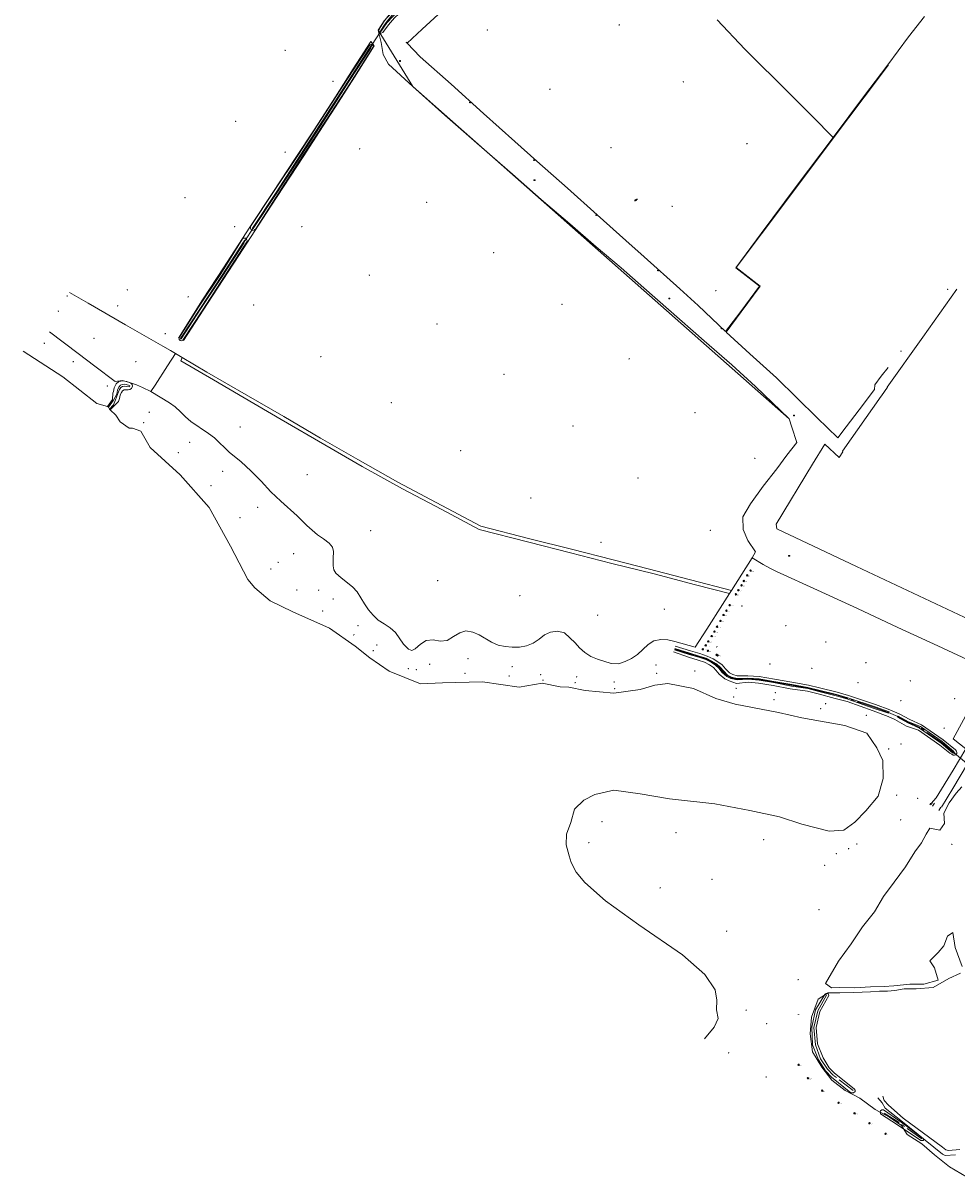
# Model space of a CAD drawing. Header units: metres. Extents: x 201324 to 204859, y 395661 to 398070.
# Tile 1 of 30: x 202168 to 202693, y 395944 to 396593. Entities that reach past the tile are written whole.
import ezdxf
from ezdxf.enums import TextEntityAlignment as Align

# ---------------------------------------------------------------- set-up
doc = ezdxf.new("R2010")
doc.units = ezdxf.units.M
doc.linetypes.add('AM-AS', pattern=[16, 10, -2, 2, -2])
for name, color, linetype, lineweight in [('B-ME-AM-AS_WATERGANG_SLOOT-G', 10, 'AM-AS', 18), ('B-ME-GR-BEPLANTING_CULTUUR-G', 90, 'Continuous', 18), ('B-ME-GR-BOOM-S', 90, 'Continuous', 25), ('B-ME-GW-TALUD_KRUIN-G', 90, 'Continuous', 18), ('B-ME-GW-TALUD_TEEN-G', 90, 'Continuous', 18), ('B-ME-GW-WATERGANG_SLOOT-G', 90, 'Continuous', 18), ('B-ME-IE-MEUBILAIR_WEGMEUBILAIR_PAAL-S', 7, 'Continuous', 25), ('B-ME-IE-TERREINAFSCHEIDING_KUNSTMATIG_HEKWERK-G', 20, 'IE-TERREINAFSCHEIDING-KUNSTMATIG', 18), ('B-ME-IE-TERREINAFSCHEIDING_KUNSTMATIG_HEKWERK_RASTER-G', 30, 'IE-TERREINAFSCHEIDING-KUNSTMATIG', 18), ('B-ME-KW-KUNSTWERK_DUIKER-S', 170, 'Continuous', 25), ('B-ME-MO-ONDERZOEK_PEILBUIS-S', 150, 'Continuous', 25), ('B-ME-OG-HOOGTEPUNT-S', 7, 'Continuous', 25), ('B-ME-VW-HECTOMETRERING-S', 7, 'Continuous', 25), ('B-ME-WH-DUIKER-G', 150, 'Continuous', 18)]:
    doc.layers.add(name, color=color, linetype=linetype, lineweight=lineweight)
doc.styles.add('NLCS-ISO', font='txt', dxfattribs={"height": 1.8})
doc.styles.add('NLCS-ISO-ANNOTATIVE-T18', font='txt', dxfattribs={"height": 1.8})
doc.linetypes.add('IE-TERREINAFSCHEIDING-KUNSTMATIG', pattern='A,4,[82,NLCS.SHX,S=0.75,R=90,X=0,Y=0],4,-2', length=10)

# ---------------------------------------------------------------- blocks, each defined once
blk = doc.blocks.new('SKW-DUIKER-SO')
at = {"color": 0, "linetype": 'ByBlock', "lineweight": 18}
for points in [[(-1.7, 0.8), (-0.8, 0), (-1.7, -0.8)], [(-0.8, 0), (0.8, 0)], [(1.7, 0.8), (0.8, 0), (1.7, -0.8)]]:
    blk.add_lwpolyline(points, dxfattribs=at)
blk = doc.blocks.new('SOG-HOOGTEPUNT-SO')
for p, q in [((-0.5, 0), (0.5, 0)), ((0, 0.5), (0, -0.5))]:
    blk.add_line(p, q)
blk = doc.blocks.new('SVW-HECTOMETERPAAL-SO')
at = {"lineweight": 18}
blk.add_lwpolyline([(-1.4, -1), (1.4, -1, 0.414214), (1.6, -0.9), (1.6, 0.9, 0.414214), (1.4, 1), (-1.4, 1, 0.414214), (-1.6, 0.9), (-1.6, -0.9, 0.414214)], format="xyb", close=True, dxfattribs=at)
at = {"lineweight": 18, "style": 'NLCS-ISO'}
blk.add_text('hm', height=1.8, dxfattribs=at).set_placement((0, 0), align=Align.MIDDLE_CENTER)
blk = doc.blocks.new('SIE-WEG_PAAL_BETON')
for radius in [0.188, 0.0938]:
    blk.add_circle((0, 0), radius)
blk = doc.blocks.new('B-SMO-BODEM_PEILBUIS_1FILTER_DERDEN-SO')
h = blk.add_hatch(color=256)
h.paths.add_polyline_path([(0.3, 0.3, 0.674735), (-0.5, 0, 0.205372), (-0.3, -0.3)])
h.paths.add_polyline_path([(0.5, 0, 0.194219), (0.3, 0.3), (-0.3, -0.3, 0.659239)])
at = {"color": 0, "linetype": 'Continuous'}
blk.add_line((2.6, 2.5), (4.6, 2.5), dxfattribs=at)
at = {"color": 0, "linetype": 'Continuous', "flags": 128}
for points in [[(1.1, 1), (2.6, 2.5)], [(-2.3, -2.4), (-1, -1.1)]]:
    blk.add_lwpolyline(points, dxfattribs=at)
at = {"color": 0, "linetype": 'Continuous'}
for radius in [1.5, 0.475]:
    blk.add_circle((0, 0), radius, dxfattribs=at)
at = {"style": 'NLCS-ISO'}
blk.add_attdef('NR', (3, -1.6), '', height=2.5, dxfattribs=at)
blk = doc.blocks.new('SGR-BOOM_NUMMER-SO')
at = {"linetype": 'ByBlock', "lineweight": 18}
h = blk.add_hatch(color=0, dxfattribs=at)
h.dxf.hatch_style = 1
edge = h.paths.add_edge_path()
edge.add_arc((0, 0), 0.25, 0, 360)
at = {"color": 0, "linetype": 'ByBlock', "lineweight": 18}
for radius in [2, 0.25]:
    blk.add_circle((0, 0), radius, dxfattribs=at)
at = {"color": 0, "linetype": 'ByBlock', "lineweight": -2, "style": 'NLCS-ISO-ANNOTATIVE-T18'}
for tag, p in [('SOORT', (2.5, -2.8)), ('DIAMETER', (2.5, -5.3))]:
    blk.add_attdef(tag, p, '', height=1.8, dxfattribs=at)
blk = doc.blocks.new('SIE-WEG_PAAL_ALGEMEEN_TYPE_01-SO')
h = blk.add_hatch(color=256)
edge = h.paths.add_edge_path()
edge.add_arc((0, 0), 0.188, 0, 360)
at = {"ltscale": 0.5}
blk.add_circle((0, 0), 0.188, dxfattribs=at)

msp = doc.modelspace()

# ---------------------------------------------------------------- linework, layer by layer
at = {"layer": 'B-ME-AM-AS_WATERGANG_SLOOT-G'}
for points in [[(202654.48, 396204.76, 11.3), (202646.55, 396207.56, 11.36), (202631.62, 396212.77, 11.39), (202625.02, 396214.68, 11.5), (202615.25, 396217.04, 11.41), (202608.98, 396218.59, 11.48), (202599.92, 396220.12, 11.39), (202589.92, 396221.99, 11.4), (202581.64, 396223.36, 11.45), (202575.45, 396223.87, 11.42), (202569.27, 396223.56, 11.4), (202566.01, 396224.29, 11.39), (202563.84, 396225.52, 11.47), (202561.08, 396227.82, 11.42), (202559.33, 396229.99, 11.44), (202557.54, 396231.79, 11.47), (202554.96, 396233.44, 11.42), (202551.86, 396235.02, 11.48), (202547.94, 396236.33, 11.46), (202542.48, 396237.81, 11.4), (202534.24, 396240.47, 11.52)], [(202659.71, 396202.54, 11.49), (202654.48, 396204.76, 11.3)], [(202691.32, 396182.08, 11.41), (202690.77, 396182.61, 11.46), (202684.3, 396188.01, 11.44), (202672.04, 396196.42, 11.47), (202665.46, 396199.32, 11.47), (202659.71, 396202.54, 11.49)], [(202634.62, 395992.18, 13.13), (202623.39, 396000.85, 12.85), (202620.18, 396004.24, 12.84), (202616.16, 396010.16, 12.83), (202613.42, 396017.85, 12.79), (202612.51, 396027.67, 12.74), (202614.79, 396037.03, 12.73), (202619.72, 396046.13, 12.93)], [(202673.13, 395965, 13.15), (202660.36, 395974.19, 12.97), (202651.35, 395979.99, 13.04)]]:
    msp.add_polyline3d(points, dxfattribs=at)
at = {"layer": 'B-ME-GR-BEPLANTING_CULTUUR-G'}
for points in [[(202695.74, 396162.93, 12.68), (202692.46, 396159.4, 12.82), (202688.64, 396153.98, 12.98), (202685.64, 396148.21, 12.93), (202685.94, 396142.34, 12.13), (202683.29, 396138.59, 12.07), (202677.72, 396139.87, 12.07), (202675.55, 396136.33, 12.16), (202672.98, 396131.59, 12.89), (202669.32, 396126.46, 13.51), (202664.04, 396117.98, 13.71), (202657.64, 396109.5, 13.59), (202651.56, 396101.36, 13.63), (202646.49, 396092.75, 13.65), (202639.81, 396084.22, 13.66), (202633.43, 396074.78, 13.7), (202626.3, 396065.08, 13.67), (202618.98, 396052.52, 13.54), (202622.47, 396049.97, 13.12), (202626.7, 396050.09, 12.69), (202635.53, 396049.96, 12.37), (202644.27, 396050.56, 12.46), (202652.04, 396050.73, 12.49), (202657.44, 396051.07, 12.2), (202666.36, 396051.99, 12.31), (202674.36, 396052.15, 12.24), (202682.33, 396054.39, 12.3), (202680.27, 396061.3, 12.33), (202677.75, 396065.25, 12.29), (202682.28, 396069.78, 12.35), (202685.53, 396073.69, 12.38), (202687.53, 396079.13, 12.43), (202690.54, 396081.06, 12.37), (202691.91, 396072.64, 12.36), (202695.86, 396061.92, 12.39)], [(202694.99, 396058.22, 12.39), (202688.36, 396055.2, 12.35), (202679.61, 396050.18, 12.26), (202669.97, 396049.37, 12.24), (202663.29, 396049.51, 12.25), (202657.99, 396048.43, 12.11), (202653.82, 396048.12, 12.3), (202649.4, 396048.21, 12.46), (202644.41, 396047.73, 12.4), (202634.96, 396047.32, 12.31), (202627.08, 396047.25, 12.51), (202620.58, 396047.16, 13.11), (202614.9, 396043.61, 13.45), (202611.2, 396033.51, 13.35), (202610.48, 396024.17, 13.29), (202611.7, 396013.94, 13.3), (202616.91, 396005.31, 13.37), (202622.6, 395998, 13.51), (202630.12, 395992.32, 13.53), (202638.38, 395987.96, 13.44), (202647.02, 395981.66, 13.48), (202654.92, 395977.25, 13.05), (202661.78, 395972.56, 13.02), (202665, 395967.53, 13.62), (202673.18, 395962.24, 13.69), (202680.22, 395956.17, 13.58), (202688.74, 395949.38, 13.74), (202698.22, 395943.66, 13.72)]]:
    msp.add_polyline3d(points, dxfattribs=at)
at = {"layer": 'B-ME-GW-TALUD_KRUIN-G'}
msp.add_polyline3d([(202692.17, 395956.13, 13.58), (202686.22, 395955.65, 13.56), (202684.85, 395956.44, 13.52), (202661.44, 395975.33, 13.12), (202652.51, 395982.26, 13.54), (202650.8, 395985.36, 13.19), (202648.51, 395988.23, 13.36)], dxfattribs=at)
at = {"layer": 'B-ME-GW-TALUD_TEEN-G'}
msp.add_polyline3d([(202694.64, 395959.07, 12.4), (202688.12, 395958.54, 11.96), (202686.62, 395958.97, 12.06), (202684.83, 395960.42, 12.02), (202662.68, 395976.79, 12.07), (202654.48, 395983.98, 12.09), (202652.04, 395986.55, 12.2), (202651.25, 395989.04, 12.15)], dxfattribs=at)
at = {"layer": 'B-ME-GW-WATERGANG_SLOOT-G'}
for points in [[(202409.62, 396629.51, 14.39), (202396.85, 396618.06, 14.1), (202381.74, 396604.69, 14.05), (202374.34, 396597.9, 14.06), (202370.96, 396593.65, 13.78), (202368.05, 396589.08, 13.85), (202367.98, 396587.92, 13.71), (202368.4, 396587.28, 13.66), (202369.16, 396586.92, 13.69), (202370.06, 396587.19, 13.65)], [(202411.65, 396628.85, 13.38), (202397.45, 396617.14, 13.45), (202382.53, 396603.53, 13.27), (202375.3, 396596.82, 13.19), (202371.96, 396592.87, 13.16), (202370.43, 396590.36, 12.97), (202368.89, 396588.02, 12.8)], [(202411.65, 396628.85, 13.38), (202411.85, 396628.63, 13.4), (202398.05, 396616.51, 13.44), (202382.93, 396603.11, 13.3), (202375.89, 396596.37, 13.23), (202372.44, 396592.55, 13.15), (202370.75, 396590.17, 12.97), (202369.13, 396587.9, 12.8), (202368.89, 396588.02, 12.8)], [(202409.62, 396629.51, 14.39), (202410.57, 396629.7, 14.22), (202411.56, 396629.52, 13.88), (202412.29, 396629.11, 13.88), (202412.59, 396627.97, 13.82), (202412.1, 396626.78, 13.97), (202399.01, 396615.6, 14.01), (202384.07, 396602.22, 13.96), (202376.79, 396595.54, 13.85), (202373.37, 396591.6, 13.83), (202370.06, 396587.19, 13.65)], [(202364.49, 396578.72, 13.51), (202351.94, 396558.94, 13.35), (202337.91, 396537.29, 13.37), (202324.88, 396517.47, 13.4), (202311.29, 396496.42, 13.49), (202298.66, 396476.82, 13.39), (202297.93, 396476.24, 13.39), (202296.81, 396475.82, 13.39), (202296.12, 396476.3, 13.39), (202295.67, 396477.08, 13.44), (202295.84, 396478.03, 13.49)], [(202364.49, 396578.72, 13.51), (202364.66, 396579.48, 13.58), (202364.37, 396580.32, 13.62), (202363.64, 396580.57, 13.55), (202362.77, 396580.18, 13.56), (202349.86, 396560.52, 13.34), (202335.93, 396538.77, 13.25), (202322.77, 396518.69, 13.23), (202309.11, 396498.15, 13.46), (202295.84, 396478.03, 13.49)], [(202363.56, 396579.84, 12.88), (202362.67, 396578.36, 12.81), (202350.74, 396559.81, 12.43), (202336.68, 396538.1, 12.35), (202323.79, 396518.34, 12.39), (202310.16, 396497.28, 12.41), (202296.86, 396477.2, 12.44), (202297.19, 396476.99, 12.45)], [(202363.56, 396579.84, 12.88), (202363.89, 396579.72, 12.87), (202363.15, 396578.12, 12.82), (202351.12, 396559.62, 12.41), (202337.12, 396537.85, 12.35), (202324.19, 396518.11, 12.44), (202310.49, 396497.11, 12.42), (202297.19, 396476.99, 12.45)], [(202291.29, 396471.23, 13.58), (202292, 396471.59, 13.53), (202292.86, 396471.56, 13.36), (202293.53, 396471.06, 13.38), (202293.87, 396470.31, 13.32), (202293.65, 396469.41, 13.47), (202280.89, 396449.76, 13.6), (202268.86, 396431.29, 13.3), (202257.67, 396414.28, 12.89), (202256.96, 396413.82, 12.76), (202256.17, 396413.92, 12.68), (202255.71, 396414.56, 12.85), (202255.63, 396415.23, 12.92), (202255.82, 396415.9, 12.98)], [(202291.29, 396471.23, 13.58), (202279.01, 396451.54, 13.59), (202266.46, 396432.66, 13.57), (202255.82, 396415.9, 12.98)], [(202292.46, 396470.38, 12.58), (202291.57, 396469.05, 12.4), (202279.79, 396450.78, 12.42), (202267.6, 396432.16, 12.45), (202256.48, 396415.07, 12.37)], [(202292.46, 396470.38, 12.58), (202292.75, 396470.21, 12.53), (202291.93, 396468.8, 12.41), (202280.21, 396450.58, 12.46), (202267.9, 396432.01, 12.43), (202256.84, 396414.97, 12.39), (202256.69, 396414.85, 12.38), (202256.56, 396414.9, 12.4), (202256.48, 396415.07, 12.37)], [(202167.89, 396407.93, 11.4), (202190.25, 396393.62, 11.41), (202209.38, 396378.59, 11.47), (202215.33, 396376.92, 11.39), (202215.87, 396376.51, 11.3), (202216.55, 396375.45, 11.27), (202216.86, 396374.96, 11.32), (202220.13, 396372.04, 11.54), (202222.52, 396368.19, 11.44), (202227.58, 396364.67, 11.46), (202229.5, 396364.65, 11.59), (202234.11, 396363.1, 11.66), (202239.32, 396353.86, 11.39), (202256.25, 396338.47, 11.4), (202272.46, 396320.08, 11.33), (202284.43, 396298.36, 11.33), (202294.31, 396279.62, 11.19), (202298.16, 396274.84, 11.25), (202306.74, 396267.67, 11.25), (202319.63, 396261.5, 11.24), (202340.1, 396252.21, 11.43), (202354.63, 396242.14, 11.43), (202362.9, 396235.63, 11.49), (202373.77, 396227.99, 11.45), (202391.36, 396220.88, 11.41), (202403.79, 396221.42, 11.37), (202426.11, 396222.05, 11.3), (202446.72, 396219.15, 11.35), (202459.79, 396221.37, 11.47), (202469.93, 396219.28, 11.38), (202474.81, 396218.98, 11.41), (202483.9, 396217.16, 11.49), (202500.06, 396215.75, 11.43), (202514.9, 396217.76, 11.41), (202523.16, 396220.1, 11.38), (202530.45, 396221.1, 11.4), (202544.84, 396218.35, 11.33), (202557.35, 396212.69, 11.32), (202568.27, 396209.51, 11.4), (202592.65, 396204.82, 11.19), (202605.75, 396201.82, 11.21), (202629.83, 396197.59, 11.31), (202642.18, 396193.15, 11.3), (202647.82, 396184.97, 11.36), (202651.29, 396177.81, 11.38), (202651.36, 396167.78, 11.29), (202648.71, 396157.79, 11.3), (202641.71, 396149.48, 11.31), (202635.61, 396143.11, 11.35), (202629.38, 396138.61, 11.24), (202621.14, 396138.03, 11.3), (202605.68, 396142.1, 11.28), (202593.21, 396146.21, 11.26), (202576.47, 396149.74, 11.24), (202556.9, 396153.38, 11.27), (202531.27, 396156.21, 11.27), (202514.78, 396159.17, 11.28), (202500.04, 396161.07, 11.25), (202489.34, 396158.78, 11.34), (202483.07, 396155.56, 11.32), (202477.95, 396150.45, 11.37), (202475.76, 396142.98, 11.49), (202473.36, 396136.32, 11.45), (202473.2, 396130.48, 11.47), (202474.83, 396124.22, 11.39), (202475.95, 396120.5, 11.29), (202478.93, 396114.96, 11.3), (202483.72, 396109.27, 11.27), (202495.4, 396098.99, 11.26), (202514.02, 396085.35, 11.28), (202538.62, 396068.57, 11.31), (202551.19, 396057.47, 11.32), (202556.91, 396048.78, 11.37), (202557.88, 396042.98, 11.35), (202557.82, 396037.53, 11.27), (202558.67, 396032.79, 11.34), (202556.43, 396027.96, 11.41), (202550.95, 396021.34, 11.37)], [(202215.33, 396376.92, 11.39), (202218.15, 396380.74, 11.77), (202218.36, 396384.35, 12.14), (202218.66, 396385.36, 12.23), (202219.15, 396387.42, 12.36), (202220.29, 396389.64, 12.45), (202221.78, 396390.87, 12.45), (202223.91, 396391.38, 12.39), (202226.26, 396390.88, 12.3), (202228.47, 396390.1, 12.38), (202229.23, 396389.34, 12.42), (202229.37, 396388.39, 12.39), (202228.77, 396387.08, 12.4), (202227.97, 396386.48, 12.36), (202227.05, 396386.3, 12.28), (202225.86, 396386.31, 12.13), (202224.78, 396386.2, 12.1), (202223.8, 396385.75, 12.13), (202223.2, 396384.84, 12), (202222.47, 396383.47, 12.05), (202222.21, 396382.11, 12.09), (202221.97, 396380.74, 12.07), (202221.58, 396379.67, 11.99), (202220.61, 396378.68, 11.85), (202216.86, 396374.96, 11.32)], [(202215.87, 396376.51, 11.3), (202218.74, 396380.53, 11.42), (202220.59, 396383.82, 11.37), (202220.93, 396386.14, 11.39), (202221.64, 396387.74, 11.37), (202222.65, 396388.83, 11.35), (202223.56, 396389.33, 11.34), (202225.03, 396389.37, 11.35), (202227.25, 396388.98, 11.36), (202227.99, 396388.44, 11.37), (202227.69, 396387.88, 11.33), (202226.21, 396388.18, 11.33), (202224.81, 396388.34, 11.34), (202223.74, 396388.05, 11.34), (202222.85, 396387.5, 11.36), (202222.06, 396386.42, 11.39), (202221.51, 396385.15, 11.37), (202220.92, 396383.68, 11.35), (202219.94, 396380.68, 11.46), (202218.71, 396377.91, 11.36), (202216.55, 396375.45, 11.27)], [(202654.77, 396205.2, 11.57), (202646.89, 396207.92, 11.49), (202631.67, 396213.15, 11.51), (202625.16, 396215.01, 11.55), (202615.36, 396217.44, 11.48), (202609.13, 396218.95, 11.52), (202600.08, 396220.63, 11.51), (202590, 396222.32, 11.39), (202581.71, 396223.78, 11.49), (202575.44, 396224.2, 11.47), (202569.27, 396223.96, 11.46), (202566.14, 396224.7, 11.43), (202564, 396225.78, 11.51), (202561.68, 396228.24, 11.46), (202559.77, 396230.35, 11.5), (202557.78, 396232.15, 11.54), (202555.12, 396233.77, 11.45), (202551.94, 396235.4, 11.53), (202548, 396236.59, 11.5), (202542.66, 396238.18, 11.5), (202534.27, 396240.79, 11.54)], [(202655.24, 396206.33, 12.43), (202647.22, 396209.41, 12.53), (202632.04, 396214.32, 12.38), (202625.58, 396216.35, 12.36), (202615.71, 396218.6, 12.48), (202609.39, 396220.23, 12.4), (202600.1, 396221.85, 12.42), (202590.33, 396223.6, 12.43), (202581.8, 396225.02, 12.4), (202575.32, 396225.49, 12.35), (202569.31, 396225.42, 12.47), (202566.9, 396226.14, 12.47), (202564.98, 396227.13, 12.6), (202562.8, 396229.35, 12.56), (202560.96, 396231.66, 12.39), (202558.55, 396233.32, 12.33), (202555.86, 396234.96, 12.4), (202552.44, 396236.53, 12.33), (202548.35, 396237.95, 12.37), (202543.09, 396239.42, 12.4), (202534.54, 396242.06, 12.36)], [(202654.34, 396202.53, 12.63), (202645.87, 396205.78, 12.57), (202631.24, 396210.95, 12.61), (202624.4, 396212.76, 12.68), (202614.95, 396215.41, 12.58), (202608.86, 396216.83, 12.71), (202599.15, 396218.05, 12.66), (202589.54, 396220.09, 12.73), (202581.34, 396221.34, 12.7), (202575.51, 396221.82, 12.74), (202568.92, 396221.11, 12.88), (202564.91, 396222.55, 12.57), (202562.4, 396223.81, 12.35), (202559.21, 396226.36, 12.21), (202557.4, 396228.64, 12.57), (202556.04, 396230.04, 12.66), (202553.78, 396231.59, 12.75), (202551.08, 396233.04, 12.61), (202547.35, 396234.27, 12.55), (202541.97, 396235.95, 12.63), (202533.52, 396238.87, 12.73)], [(202654.45, 396204.48, 11.6), (202646.38, 396207.07, 11.51), (202631.61, 396212.37, 11.49), (202624.97, 396214.25, 11.52), (202615.28, 396216.54, 11.49), (202609.06, 396218.24, 11.48), (202599.9, 396219.61, 11.44), (202589.87, 396221.65, 11.42), (202581.66, 396223.05, 11.48), (202575.47, 396223.5, 11.48), (202569.27, 396223.16, 11.44), (202565.75, 396223.9, 11.51), (202563.59, 396225.16, 11.53), (202560.67, 396227.49, 11.52), (202558.98, 396229.67, 11.5), (202557.23, 396231.45, 11.52), (202554.81, 396233.12, 11.5), (202551.7, 396234.62, 11.52), (202547.86, 396235.96, 11.51), (202542.42, 396237.44, 11.45), (202534.15, 396239.99, 11.56)], [(202658.09, 396200.8, 12.73), (202654.34, 396202.53, 12.63)], [(202654.77, 396205.2, 11.57), (202654.45, 396204.48, 11.6)], [(202660.46, 396203.98, 12.41), (202655.24, 396206.33, 12.43)], [(202691.11, 396182.91, 11.64), (202691.44, 396182.47, 11.56), (202691.32, 396182.08, 11.41), (202690.95, 396181.98, 11.42), (202690.49, 396182.21, 11.47), (202683.98, 396187.53, 11.62), (202671.85, 396196.06, 11.53), (202665.33, 396198.93, 11.53), (202659.54, 396202.16, 11.58), (202659.89, 396202.77, 11.54)], [(202691.11, 396182.91, 11.64), (202684.66, 396188.43, 11.54), (202672.4, 396196.86, 11.53), (202665.66, 396199.58, 11.48), (202659.89, 396202.77, 11.54)], [(202692.09, 396183.78, 12.42), (202685.13, 396189.41, 12.39), (202673.09, 396197.8, 12.34), (202666.41, 396200.8, 12.44), (202660.46, 396203.98, 12.41)], [(202692.09, 396183.78, 12.42), (202692.67, 396183.1, 12.47), (202692.89, 396182.31, 12.5), (202692.8, 396181.7, 12.54), (202692.28, 396181.06, 12.42), (202691.6, 396180.8, 12.21), (202690.84, 396180.83, 12.1), (202689.97, 396181.32, 12.19), (202689, 396181.94, 12.29), (202683.39, 396186.45, 12.47), (202671.32, 396194.9, 12.4), (202664.53, 396197.21, 12.61), (202658.09, 396200.8, 12.73)], [(202633.32, 395991.01, 13.54), (202622.46, 395999.8, 13.29), (202619, 396003.26, 13.33), (202615.13, 396009.59, 13.23), (202611.75, 396017.88, 13.24), (202611.27, 396027.81, 13.24), (202613.4, 396037.56, 13.23), (202618.56, 396046.22, 13.28)], [(202633.32, 395991.01, 13.54), (202634.73, 395991.04, 13.36), (202635.63, 395991.66, 13.48), (202635.68, 395992.47, 13.48), (202635.16, 395993.21, 13.35), (202624.13, 396001.96, 13.29), (202621.17, 396005.02, 13.26), (202617.71, 396010.72, 13.3), (202614.56, 396018.48, 13.37), (202613.78, 396027.6, 13.36), (202615.84, 396036.64, 13.27), (202620.89, 396045.63, 13.12), (202620.78, 396046.38, 13.09), (202620.17, 396046.85, 13.09), (202619.33, 396046.77, 13.22), (202618.56, 396046.22, 13.28)], [(202674.2, 395964.11, 13.51), (202672.57, 395964.16, 13.52), (202659.52, 395972.89, 13.37), (202649.94, 395979.09, 13.46), (202649.73, 395980.08, 13.36), (202649.92, 395980.85, 13.36), (202650.65, 395981.34, 13.27), (202651.58, 395981.38, 13.3)], [(202674.2, 395964.11, 13.51), (202673.95, 395965.24, 13.26), (202660.83, 395975.05, 13.25), (202651.58, 395981.38, 13.3)]]:
    msp.add_polyline3d(points, dxfattribs=at)
at = {"layer": 'B-ME-IE-TERREINAFSCHEIDING_KUNSTMATIG_HEKWERK-G'}
for points in [[(202692.94, 396442.87, 14.59), (202673.68, 396415.97, 14.6), (202653.78, 396387.85, 14.48), (202653.85, 396387.73, 14.5), (202650.48, 396382.85, 14.55), (202650.27, 396382.78, 14.57), (202628.51, 396351.74, 14.38), (202628.73, 396351.48, 14.37), (202626.78, 396348.23, 14.39), (202618.64, 396355.75, 14.52), (202611.76, 396344.49, 13.67), (202591.2, 396310.69, 13.1), (202591.64, 396308.09, 13.09), (202636.47, 396286.9, 13.07), (202709.73, 396252.42, 13.21), (202717.87, 396248.6, 13.22), (202728.8, 396243.49, 13.99), (202729.28, 396244.05, 14.12), (202738.84, 396261.61, 14.06), (202749.24, 396280.59, 14.58), (202754.08, 396289.45, 14.8), (202753.21, 396289.93, 14.8)], [(202679.15, 396152.07, 13.26), (202680.33, 396153.91, 13.27)], [(202683.92, 396151.59, 13.28), (202682.74, 396149.76, 13.28)]]:
    msp.add_polyline3d(points, dxfattribs=at)
at = {"layer": 'B-ME-IE-TERREINAFSCHEIDING_KUNSTMATIG_HEKWERK_RASTER-G'}
for points in [[(202417.38, 396636.73, 15.35), (202413.62, 396633.46, 15.01), (202405.98, 396626.56, 14.37), (202395.91, 396617.7, 14.15), (202382.96, 396605.88, 14.1), (202377.02, 396600.49, 14.07), (202370.92, 396593.85, 13.88), (202367.47, 396588.6, 13.98), (202387.04, 396556.91, 13.33), (202598.54, 396369.89, 14.35)], [(202405.85, 396601.4, 13.46), (202392.19, 396589.16, 13.65), (202383.92, 396581.29, 13.56), (202391.2, 396573.56, 13.63), (202408.52, 396558.11, 13.48), (202426.77, 396541.67, 13.61), (202444.34, 396525.93, 13.69), (202456.72, 396514.77, 13.8), (202473.99, 396499.58, 13.88), (202490.6, 396484.76, 13.97), (202506.68, 396470.24, 14.01), (202517.17, 396461.11, 14.11), (202537.06, 396443.03, 14.2), (202547.47, 396433.65, 14.27)], [(202623.38, 396528.24, 14.1), (202611.76, 396540.01, 13.98), (202599.08, 396552.6, 13.91), (202573.69, 396577.9, 13.96), (202558.06, 396594.34, 13.95)], [(202562.87, 396419.04, 14.45), (202571.41, 396430.27, 14.3), (202581.89, 396444.5, 14.17), (202568.59, 396454.94, 14.05), (202582.92, 396474.24, 14.06), (202602.62, 396500.53, 14.12), (202623.38, 396528.24, 14.1), (202640.43, 396550.94, 14.04), (202654.03, 396568.99, 14.05), (202665.77, 396584.84, 14.09), (202674.62, 396596.17, 14.11)], [(202704.36, 396232.09, 12.89), (202682.1, 396242.35, 12.85), (202659.68, 396252.71, 12.96), (202637.02, 396263.23, 12.96), (202614.56, 396273.58, 12.97), (202591.57, 396284.1, 12.89), (202587.69, 396285.99, 12.91), (202583.94, 396287.97, 13), (202577.88, 396291.78, 12.9), (202579.75, 396295.16, 12.95), (202575.31, 396301.47, 13.05), (202572.67, 396307.8, 12.99), (202572.58, 396314.84, 13.03), (202576.87, 396322.22, 13.03), (202584.05, 396332.12, 13.22), (202591.64, 396341.86, 13.35), (202597.24, 396349.45, 13.64), (202602.83, 396356.61, 14.14), (202600.03, 396365.36, 14.63), (202598.54, 396369.89, 14.35), (202579.76, 396388.07, 14.06), (202566.43, 396400.25, 14.03), (202550.79, 396413.91, 14), (202530.82, 396431.41, 13.92), (202516.9, 396443.64, 13.76), (202504.1, 396454.85, 13.71), (202490.05, 396466.77, 13.65), (202475.32, 396479.56, 13.63), (202459.15, 396493.38, 13.58), (202443.05, 396507.58, 13.47), (202422.95, 396524.95, 13.4), (202404.99, 396540.69, 13.28), (202387.04, 396556.91, 13.33), (202373.31, 396569.42, 13.54), (202370.38, 396574.84, 13.72), (202369.24, 396581.52, 13.88), (202367.79, 396587.65, 13.72), (202367.54, 396588.62, 13.96)], [(202258.08, 396414.01, 12.9), (202271.52, 396434.83, 13.46), (202289.2, 396461.81, 13.54), (202307.11, 396489.6, 13.54), (202325.29, 396517.35, 13.46), (202334.51, 396531.55, 13.42), (202345.14, 396548.1, 13.32), (202354.14, 396562.05, 13.37), (202365.23, 396579.7, 13.65), (202363.4, 396582.08, 13.79), (202353.43, 396566.69, 13.49), (202343.58, 396551.12, 13.34), (202331.49, 396532.53, 13.31), (202321.15, 396516.93, 13.37), (202308.36, 396497.27, 13.5), (202295.37, 396477.77, 13.61), (202280.54, 396454.83, 13.68), (202268.74, 396436.83, 13.66), (202255.32, 396415.31, 13)], [(202654.18, 396398.8, 14.4), (202650.4, 396393.86, 14.47), (202646.83, 396389.04, 14.39), (202646.55, 396386.53, 14.41), (202637.92, 396375.03, 14.37), (202630.66, 396365.42, 14.29), (202625.95, 396359.27, 14.51), (202614.43, 396370.45, 14.32), (202602.9, 396381.76, 14.31), (202591.44, 396393.01, 14.56), (202576.54, 396406.58, 14.46), (202563.11, 396418.71, 14.46), (202571.65, 396430.21, 14.27), (202582.25, 396444.61, 14.22), (202568.88, 396455.02, 14.09), (202583.09, 396474.02, 14.06), (202602.89, 396500.34, 14.14), (202623.54, 396527.94, 14.11), (202640.69, 396550.82, 14.08), (202654.37, 396568.94, 14.06)], [(202239.77, 396385.25, 12.34), (202242.1, 396388.95, 12.42), (202249.15, 396399.83, 12.22), (202253.57, 396406.76, 12.55), (202250.85, 396408.35, 12.71), (202246.48, 396410.73, 12.86), (202225.45, 396422.91, 12.75), (202204.52, 396434.98, 12.92), (202193.91, 396441.09, 13.17)], [(202562.87, 396419.04, 14.45), (202547.47, 396433.65, 14.27)], [(202182.81, 396418.79, 12.66), (202198.83, 396406.74, 12.61), (202208.3, 396399.6, 12.57), (202219.69, 396391.03, 12.54), (202223.72, 396391.46, 12.43), (202227.8, 396390.48, 12.37), (202231.58, 396389.03, 12.55), (202235.08, 396387.52, 12.54), (202239.77, 396385.25, 12.34), (202250.15, 396379.02, 12.36), (202253.45, 396376.72, 12.33), (202256.45, 396373.97, 12.39), (202259.15, 396371, 12.47), (202262.27, 396368.38, 12.46), (202272.21, 396361.67, 12.24), (202275.43, 396359.26, 12.31), (202283.98, 396351.01, 12.27), (202290.28, 396345.94, 12.35), (202296.19, 396340.56, 12.25), (202301.73, 396334.84, 12.38), (202307.21, 396328.99, 12.34), (202312.83, 396323.59, 12.42), (202322.04, 396315.49, 12.75), (202327.5, 396309.96, 12.9), (202333.51, 396304.8, 12.85), (202336.78, 396302.43, 12.79), (202339.95, 396299.98, 12.78), (202341.91, 396297.76, 12.83), (202342.43, 396295.27, 12.84), (202342.22, 396291.48, 12.86), (202342.2, 396287.37, 12.95), (202342.52, 396285.13, 12.87), (202343.82, 396283.15, 12.83), (202346.8, 396280.53, 12.87), (202353.05, 396275.58, 12.87), (202355.78, 396272.72, 12.8), (202359.91, 396265.92, 12.91), (202362.17, 396262.61, 12.92), (202364.71, 396259.56, 12.92), (202367.61, 396256.79, 12.98), (202370.95, 396254.63, 12.88), (202374.32, 396252.36, 12.84), (202377.23, 396249.83, 12.89), (202381.79, 396243.28, 13.13), (202384.61, 396240.47, 12.92), (202386.38, 396239.78, 12.89), (202388.31, 396240.66, 12.94), (202391.3, 396243.28, 12.96), (202394.6, 396245.37, 12.92), (202398.41, 396245.67, 12.95), (202402.35, 396245, 13.06), (202406.36, 396245.34, 13.03), (202409.91, 396247.6, 12.94), (202413.35, 396249.58, 12.83), (202416.9, 396250.71, 12.94), (202420.7, 396250.05, 13.03), (202424.36, 396248.57, 13.09), (202431.22, 396244.31, 13.1), (202434.93, 396242.7, 13.16), (202438.97, 396241.88, 13.06), (202442.92, 396241.55, 13.04), (202446.94, 396241.63, 13.04), (202450.9, 396242.31, 12.99), (202454.63, 396243.83, 13.14), (202457.99, 396245.97, 13.12), (202461.04, 396248.41, 13.06), (202464.47, 396250.08, 13.17), (202468.39, 396250.57, 13.23), (202472.33, 396249.7, 13.2), (202478.31, 396244.05, 13.11), (202480.75, 396241.13, 13.17), (202483.67, 396238.48, 13.24), (202487.13, 396236.29, 13.28), (202490.85, 396234.85, 13.17), (202498.53, 396232.42, 13.15), (202502.56, 396232.26, 13.09), (202506.38, 396233.55, 13), (202510, 396235.28, 13.06), (202513.34, 396237.51, 13.08), (202519.35, 396243.05, 12.87), (202522.44, 396245.2, 12.81), (202526.39, 396245.94, 12.93), (202530.35, 396245.62, 12.96), (202534.28, 396244.79, 12.97), (202545.84, 396241.64, 12.96), (202552.35, 396251.72, 12.74), (202561.04, 396265.48, 12.87), (202565, 396271.69, 13), (202546, 396276.68, 13.01), (202522.62, 396282.74, 13.05), (202498.98, 396288.68, 12.91), (202475.67, 396294.53, 12.85), (202452.21, 396300.54, 12.74), (202424.23, 396307.73, 12.85), (202403.3, 396318.91, 12.88), (202381.28, 396330.64, 12.82), (202358.5, 396343.21, 12.86), (202337.54, 396355.28, 12.88), (202313.08, 396369.57, 12.81), (202292.13, 396381.77, 12.84), (202274.87, 396391.9, 12.75), (202256.59, 396402.52, 12.46), (202257.31, 396404.54, 12.59)], [(202253.57, 396406.76, 12.55), (202257.31, 396404.54, 12.59)], [(202566.1, 396273.47, 12.97), (202543.09, 396279.47, 13.05), (202519.32, 396285.62, 13.09), (202499.61, 396290.67, 12.92), (202476.14, 396296.64, 12.83), (202452.76, 396302.52, 12.73), (202425.24, 396309.66, 12.91), (202400.2, 396322.85, 12.89), (202378.63, 396334.33, 12.78), (202356.11, 396347.01, 12.87), (202335.19, 396359.16, 12.85), (202314.48, 396371.2, 12.77), (202293.27, 396383.52, 12.83), (202271.24, 396396.24, 12.7), (202257.33, 396404.5, 12.58)], [(202577.88, 396291.78, 12.9), (202566.11, 396273.45, 12.99)], [(202565, 396271.69, 13), (202566.11, 396273.45, 12.99)], [(202678.46, 396153.69, 13.2), (202681.25, 396156.82, 13.26), (202690.74, 396172.33, 13.26), (202697.92, 396184.38, 13.33), (202690.83, 396189.99, 12.64), (202701.36, 396209.25, 12.64)], [(202684.15, 396151.56, 13.27), (202690.6, 396162.05, 13.3), (202698.87, 396175.94, 13.3)]]:
    msp.add_polyline3d(points, dxfattribs=at)
at = {"layer": 'B-ME-WH-DUIKER-G'}
for points in [[(202368.96, 396587.93, 12.68), (202363.75, 396579.85, 12.7)], [(202296.98, 396477.08, 12.33), (202292.66, 396470.32, 12.39)], [(202702.72, 396172.65, 11.36), (202691.5, 396181.92, 11.34)]]:
    msp.add_polyline3d(points, dxfattribs=at)

# ---------------------------------------------------------------- block references
at = {"layer": 'B-ME-GR-BOOM-S', "xscale": 0.2, "yscale": 0.2, "zscale": 0.2}
for p, values in [((202575.01, 396281.95, 13.12), {'SOORT': 'd=0.60'}), ((202576.91, 396284.62, 13.14), {'SOORT': 'd=0.90'}), ((202570.03, 396273.57, 13.02), {'SOORT': 'd=0.60'}), ((202571.84, 396276.33, 13.09), {'SOORT': 'd=0.80'}), ((202573.1, 396278.79, 13.04), {'SOORT': 'd=0.60'}), ((202568.65, 396271.28, 13.07), {'SOORT': 'd=1.00'}), ((202561.68, 396259.72, 12.96), {'SOORT': 'd=0.60'}), ((202563.33, 396262.07, 13.06), {'SOORT': 'd=0.90'}), ((202565.13, 396265.18, 13.14), {'SOORT': 'd=0.90'}), ((202559.98, 396256.33, 12.97), {'SOORT': 'd=0.80'}), ((202555.03, 396247.78, 13.05), {'SOORT': 'd=0.45'}), ((202556.59, 396250.36, 12.94), {'SOORT': 'd=0.45'}), ((202558.05, 396253.08, 12.92), {'SOORT': 'd=0.70'}), ((202550.04, 396240.38, 13.14), {'SOORT': 'd=1.20'}), ((202551.66, 396242.57, 13.11), {'SOORT': 'd=0.35'}), ((202553.08, 396244.79, 13.13), {'SOORT': 'd=0.60'}), ((202552.88, 396239.56, 13.05), {'SOORT': 'd=0.30'}), ((202557.77, 396237.29, 13.1), {'SOORT': 'd=0.55'}), ((202558.36, 396236.94, 13.14), {'SOORT': 'd=0.40'}), ((202603.85, 396006.73, 13.87), {'SOORT': 'd=0.45'}), ((202609.17, 395999.18, 14.03), {'SOORT': 'd=0.60'}), ((202617.17, 395992.17, 14), {'SOORT': 'd=0.60'}), ((202626.39, 395985.38, 14.01), {'SOORT': 'd=0.50'}), ((202635.33, 395979.47, 13.99), {'SOORT': 'd=0.50'}), ((202643.73, 395973.84, 13.91), {'SOORT': 'd=0.50'}), ((202652.81, 395967.94, 13.76), {'SOORT': 'd=0.4'})]:
    msp.add_blockref('SGR-BOOM_NUMMER-SO', p, dxfattribs=at).add_auto_attribs(values)
at = {"layer": 'B-ME-IE-MEUBILAIR_WEGMEUBILAIR_PAAL-S'}
for p in [(202383.56, 396581.52, 13.57), (202419.25, 396547.87, 13.68), (202455.23, 396515.42, 13.9), (202490.18, 396484.5, 14), (202524.97, 396453.39, 14.22), (202560.7, 396420.76, 14.53)]:
    msp.add_blockref('SIE-WEG_PAAL_BETON', p, dxfattribs=at)
at = {"layer": 'B-ME-IE-MEUBILAIR_WEGMEUBILAIR_PAAL-S', "xscale": 0.2, "yscale": 0.2, "zscale": 0.2}
msp.add_blockref('SIE-WEG_PAAL_ALGEMEEN_TYPE_01-SO', (202603.88, 396035.11, 13.72), dxfattribs=at)
at = {"layer": 'B-ME-KW-KUNSTWERK_DUIKER-S', "xscale": 0.2, "yscale": 0.2, "zscale": 0.2}
for p in [(202368.96, 396587.93, 12.68), (202363.75, 396579.85, 12.7), (202296.98, 396477.08, 12.33), (202292.66, 396470.32, 12.39), (202691.5, 396181.92, 11.34)]:
    msp.add_blockref('SKW-DUIKER-SO', p, dxfattribs=at)
at = {"layer": 'B-ME-MO-ONDERZOEK_PEILBUIS-S', "xscale": 0.2, "yscale": 0.2, "zscale": 0.2}
for p in [(202512.33, 396493, 13.54), (202678.23, 396153.44, 13.25)]:
    msp.add_blockref('B-SMO-BODEM_PEILBUIS_1FILTER_DERDEN-SO', p, dxfattribs=at)
at = {"layer": 'B-ME-OG-HOOGTEPUNT-S', "xscale": 0.2, "yscale": 0.2, "zscale": 0.2}
for p in [(202502.98, 396591.52, 13.85), (202428.88, 396588.63, 13.57), (202315.17, 396577.26, 13.36), (202342.11, 396559.8, 13.37), (202539.09, 396559.51, 13.96), (202463.97, 396555.34, 13.49), (202287.35, 396537.29, 13.39), (202315.15, 396519.95, 13.37), (202356.99, 396521.82, 13.35), (202498.36, 396522.59, 13.65), (202574.8, 396524.79, 13.91), (202258.86, 396494.37, 13.59), (202394.71, 396491.76, 13.4), (202532.74, 396489.5, 13.77), (202286.71, 396478.09, 13.53), (202324.57, 396478.09, 13.46), (202432.42, 396463.56, 13.4), (202362.54, 396450.84, 13.48), (202226.44, 396442.54, 13.64), (202557.31, 396442.14, 14.16), (202687.66, 396442.8, 14.66), (202192.67, 396439.06, 12.92), (202260.68, 396438.59, 13.66), (202187.65, 396430.58, 12.47), (202221.01, 396433.58, 13.14), (202297.42, 396433.99, 13.7), (202470.82, 396434.35, 13.4), (202400.56, 396423.33, 13.61), (202247.78, 396418.02, 12.96), (202179.83, 396412.51, 12.5), (202207.71, 396415.3, 12.53), (202335.24, 396405, 13.33), (202508.63, 396403.76, 13.49), (202661.41, 396408.05, 14.46), (202196.05, 396402.28, 12.51), (202231.24, 396402.15, 12.57), (202438.26, 396394.99, 13.4), (202215.2, 396388.51, 12.49), (202374.85, 396379.1, 13.23), (202238.76, 396373.71, 12.57), (202545.62, 396373.56, 13.71), (202235.56, 396367.82, 12.05), (202289.87, 396365.39, 12.19), (202477.04, 396365.99, 13.48), (202255.16, 396351.06, 12.09), (202261.44, 396356.77, 12.7), (202413.86, 396352.18, 13), (202579.21, 396347.77, 13.38), (202279.95, 396340.51, 12.76), (202327.54, 396338.72, 12.78), (202273.48, 396332.46, 12.04), (202513.55, 396336.75, 13.09), (202453.35, 396325.51, 12.79), (202299.61, 396320.21, 13.06), (202289.8, 396314.39, 12.19), (202363.28, 396307.21, 12.98), (202554.22, 396307.32, 13), (202492.8, 396300.55, 12.89), (202319.93, 396294.28, 13.1), (202311.26, 396289.3, 13.13), (202307.12, 396285.59, 13.22), (202321.75, 396273.72, 13.3), (202333.92, 396273.67, 13.55), (202400.83, 396279.05, 13.11), (202342.22, 396268.7, 12.88), (202447.1, 396270.6, 13.05), (202336.25, 396261.93, 11.98), (202528.38, 396262.94, 12.9), (202571.99, 396264.73, 13.04), (202356.19, 396253.71, 12.61), (202490.86, 396259.62, 12.91), (202596.65, 396253.81, 12.99), (202353.76, 396248.52, 12.02), (202366.73, 396242.85, 12.96), (202557.85, 396241.81, 12.89), (202619.17, 396244.51, 12.89), (202364.72, 396239.77, 12.52), (202418.02, 396235.1, 12.85), (202384.42, 396229.61, 12.94), (202388.96, 396229.04, 12.96), (202396.37, 396232, 13.09), (202442.82, 396230.6, 13.07), (202523.66, 396231.59, 12.92), (202545.5, 396228.16, 12.7), (202587.73, 396232.15, 13.08), (202611.25, 396229.71, 12.87), (202641.7, 396232.93, 12.8), (202416.28, 396226.92, 12.16), (202441.09, 396225.39, 12.41), (202458.73, 396226.24, 12.09), (202460.2, 396223.04, 11.67), (202478.25, 396221.71, 11.98), (202479.02, 396224.96, 12.54), (202500.15, 396221.99, 12.64), (202523.93, 396226.85, 12.27), (202637.26, 396221.7, 12.77), (202666.64, 396222.69, 12.83), (202500.31, 396218.33, 12.03), (202568.76, 396218.44, 12.89), (202590.78, 396216.15, 12.88), (202567.29, 396213.56, 12.07), (202590.02, 396212.14, 12.27), (202619.03, 396209.91, 12.78), (202661.3, 396211.63, 12.89), (202691.54, 396212.72, 12.4), (202616.25, 396207.08, 12.2), (202641.94, 396203.24, 12.7), (202685.67, 396196.05, 12.57), (202654.39, 396184.39, 11.82), (202661.41, 396187.11, 12.55), (202658.9, 396158.42, 11.88), (202670.68, 396156.56, 12.63), (202493.32, 396143.61, 12.12), (202661.2, 396144.54, 12.23), (202534.92, 396137.37, 12.09), (202485.93, 396131.74, 12.03), (202584.24, 396133.45, 11.94), (202636.61, 396130.91, 12.59), (202690.02, 396130.71, 12.14), (202625.1, 396125.55, 11.93), (202631.96, 396128.31, 11.78), (202618.51, 396118.94, 12.17), (202555.14, 396111.08, 12.13), (202526, 396106.27, 12.05), (202615.35, 396094.02, 12.07), (202563.44, 396081.93, 12.2), (202603.6, 396054.7, 12.09), (202574.39, 396037.46, 12.16), (202585.88, 396029.85, 12.04), (202564.43, 396013.52, 11.97), (202585.61, 395999.86, 12.09)]:
    msp.add_blockref('SOG-HOOGTEPUNT-SO', p, dxfattribs=at)
at = {"layer": 'B-ME-VW-HECTOMETRERING-S', "xscale": 0.2, "yscale": 0.2, "zscale": 0.2}
for p in [(202379.8, 396571.17, 15.36), (202455.45, 396504.22, 15.46), (202531.25, 396437.67, 15.46), (202601.28, 396371.84, 15.3), (202598.59, 396292.94, 15.41)]:
    msp.add_blockref('SVW-HECTOMETERPAAL-SO', p, dxfattribs=at)

doc.saveas('drawing.dxf')
